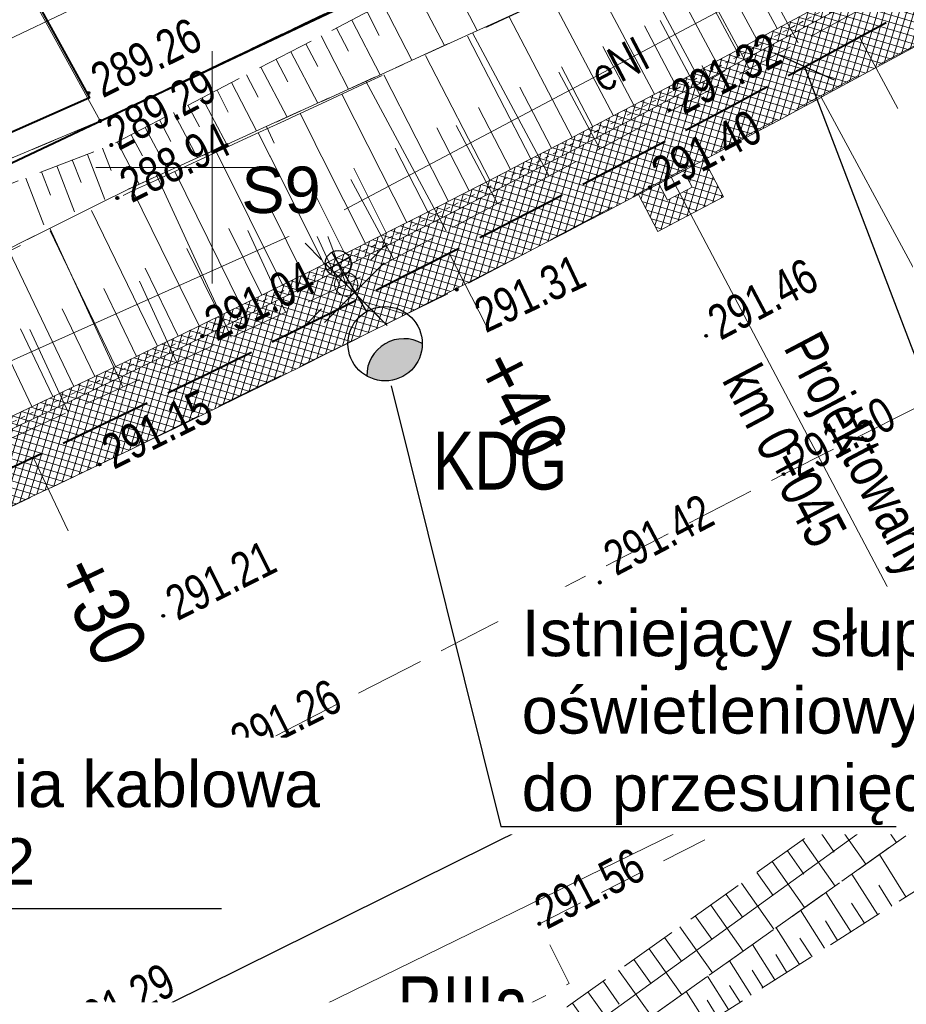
# Model space of a CAD drawing. Header units: metres. Extents: x 7437415 to 7437762, y 5556624 to 5556902.
# Tile 14 of 47: x 7437546 to 7437565, y 5556682 to 5556703. Entities that reach past the tile are written whole.
import ezdxf
from ezdxf import colors
from ezdxf.entities.mleader import LeaderData, LeaderLine
from ezdxf.enums import TextEntityAlignment as Align
from ezdxf.math import Vec2, Vec3

# ---------------------------------------------------------------- set-up
doc = ezdxf.new("R2010")
doc.units = ezdxf.units.M
doc.header["$MEASUREMENT"] = 0
for name, pattern in [('0.5_0.5', [1.5, 0.5, -0.5, 0.5]), ('314-500', [2.5, 2, -0.5]), ('BUBZ01-500', [1.75, 1.25, -0.5]), ('DGN Style 2', [6.14715, 3.68829, -2.45886]), ('DGN Style 3', [8.60601, 6.14715, -2.45886]), ('EGBU01-500', [1, 0.5, -0.5]), ('KTCR02-500', [1.5, 1, -0.5]), ('KTJZ01-500', [2, 1.5, -0.5])]:
    doc.linetypes.add(name, pattern=pattern)
doc.layers.get('0').update_dxf_attribs({"color": 250, "lineweight": 5})
for name, color, linetype, lineweight in [('203-Punkt załamania granicy działki nie stabilizowany', 7, 'Continuous', 5), ('ARCH_0', 7, 'Continuous', 13), ('BUBZ01', 250, 'Continuous', 5), ('BUIB02_01', 250, 'Continuous', 5), ('D_balustrada', 7, '0.5_0.5', 20), ('D_kilometraz', 7, 'Continuous', 13), ('D_kraweznik', 7, 'Continuous', 20), ('D_obrzeze', 7, 'Continuous', 20), ('D_odwodnienie liniowe_wpust', 36, 'Continuous', 20), ('D_opis trasy', 7, 'Continuous', 13), ('D_opisy', 7, 'Continuous', 13), ('D_pobocze', 7, 'Continuous', 13), ('D_skarpa', 7, 'DGN Style 3', 20), ('D_skarpa-symbol', 7, 'Continuous', 20), ('D_zakres', 7, 'DGN Style 2', 13), ('DS_chodniki', 4, 'Continuous', 0), ('DS_nawierzchnia bitumiczna odtworzenie', 252, 'Continuous', 0), ('DS_pobocze', 1, 'Continuous', 0), ('EGBD03', 250, 'Continuous', 5), ('EGBK02', 250, 'Continuous', 5), ('EGBP04_03', 250, 'Continuous', 5), ('EGBU01', 250, 'Continuous', 5), ('Elektryka_kanalizacja_technologiczna', 1, '314-500', 40), ('Elektryka_opisy_kabli', 7, 'Continuous', 13), ('Elektryka_opisy_slupow', 6, 'Continuous', 13), ('Elektryka_oswietlenie_zewnetrzne', 1, 'Continuous', 30), ('elementy drogowe', 250, 'Continuous', 5), ('KTCR02', 250, 'Continuous', 5), ('KTJZ01', 250, 'Continuous', 5), ('KTKR01', 250, 'Continuous', 5), ('KTOK05_01', 250, 'Continuous', 5), ('latarnia na słupie lub maszcie (punkt)', 7, 'Continuous', 5), ('MPZP', 250, 'Continuous', 5), ('punkt wysokościowy sztuczny', 7, 'Continuous', 5), ('RTPW01', 250, 'Continuous', 5), ('RTPW02', 250, 'Continuous', 5), ('rzedne dla projektanta', 250, 'Continuous', 5), ('SUPE_01', 250, 'Continuous', 5), ('SUPT_01', 250, 'Continuous', 5), ('SUSM01', 250, 'Continuous', 5), ('SUSM04_01_E', 250, 'Continuous', 5), ('słup (punkt)', 7, 'Continuous', 5), ('Warstwa 3', 250, 'Continuous', 5)]:
    doc.layers.add(name, color=color, linetype=linetype, lineweight=lineweight)
doc.styles.get("Standard").update_dxf_attribs({"font": 'txt.shx', "width": 0.75})
doc.styles.add('STYL_ARIAL', font='simplex.shx', dxfattribs={"width": 0.75, "oblique": 0.1})
doc.styles.add('Style-Arial Narrow', font='ARIALN.TTF')
doc.linetypes.add('KTOK05_01-500', pattern='A,3.75,[13,dgnlstyle-rozp_2015.shx,S=0.002778,R=0,X=0,Y=0],3.75', length=7.5)

# ---------------------------------------------------------------- blocks, each defined once
blk = doc.blocks.new('203')
at = {"layer": '203-Punkt załamania granicy działki nie stabilizowany', "linetype": 'Continuous', "lineweight": 13}
h = blk.add_hatch(color=96, dxfattribs=at)
edge = h.paths.add_edge_path()
edge.add_arc((0, 0), 0.45, 0, 360)
blk = doc.blocks.new('PW02')
at = {"layer": 'punkt wysokościowy sztuczny', "linetype": 'Continuous', "lineweight": 13}
h = blk.add_hatch(color=0, dxfattribs=at)
edge = h.paths.add_edge_path()
edge.add_arc((0, 0), 0.45, 0, 360)
blk = doc.blocks.new('SM04')
at = {"layer": 'słup (punkt)', "color": 0, "linetype": 'Continuous', "lineweight": 13}
blk.add_circle((0, 0), 2.5, dxfattribs=at)
blk = doc.blocks.new('SM011')
at = {"layer": 'latarnia na słupie lub maszcie (punkt)', "color": 0, "linetype": 'Continuous', "lineweight": 13}
for p, q in [((-5.3, 5.31), (-8.83, 8.84)), ((5.31, 5.31), (8.84, 8.84)), ((-5.3, -5.3), (-8.83, -8.83)), ((5.31, -5.3), (8.84, -8.83))]:
    blk.add_line(p, q, dxfattribs=at)
blk = doc.blocks.new('wyci')
at = {"color": 1, "linetype": 'Continuous', "lineweight": 13, "flags": 128}
for points in [[(4544150.203, 5410499.556), (4544147.627, 5410502.133)], [(4544147.627, 5410499.556), (4544150.203, 5410502.133)]]:
    blk.add_lwpolyline(points, dxfattribs=at)
blk = doc.blocks.new('_None')
blk = doc.blocks.new('_Oblique')
at = {"color": 0, "linetype": 'ByBlock', "lineweight": -2}
blk.add_line((-5, -5), (5, 5), dxfattribs=at)
blk = doc.blocks.new('slup_oswietleniowy_3')
h = blk.add_hatch(color=256)
h.dxf.hatch_style = 1
h.paths.add_polyline_path([(3, -0.866, 0.267949), (3.5, 0, 0.267949), (3, 0.866, 0.57735)])
for p, q in [((0, 0.35), (0, -0.35)), ((-0.35, 0), (1.5, 0))]:
    blk.add_line(p, q)
for centre, radius in [((2.5, 0), 1), ((0, 0), 0.35)]:
    blk.add_circle(centre, radius)
blk.add_arc((3.5, 0), 1, 120, 240)

msp = doc.modelspace()

# ---------------------------------------------------------------- hatches: boundary and pattern name
at = {"layer": 'DS_chodniki', "lineweight": 9}
h = msp.add_hatch(dxfattribs=at)
h.set_pattern_fill('CROSSHATCH', color=252, style=0, pattern_type=2)
h.set_pattern_definition([(73.46674, (7437570.81996, 5556706.75558), (-0.1437982, 0.04268577), []), (343.46675, (7437570.81996, 5556706.75558), (0.04268577, 0.1437982), [])])
h.paths.add_polyline_path([(7437562.402, 5556702.828, -0.023893), (7437532.396, 5556688.415), (7437530.778, 5556687.731, -0.394504), (7437522.445, 5556690.787), (7437521.799, 5556692.066), (7437520.46, 5556691.39), (7437521.106, 5556690.111, 0.394504), (7437531.362, 5556686.349), (7437532.98, 5556687.034, 0.021064), (7437559.623, 5556699.646), (7437559.623, 5556699.646), (7437559.888, 5556699.785, 0.002613), (7437563.116, 5556701.508), (7437592.616, 5556717.455), (7437593.223, 5556719.488)])
at = {"layer": 'DS_nawierzchnia bitumiczna odtworzenie', "lineweight": 9}
h = msp.add_hatch(dxfattribs=at)
h.set_pattern_fill('CROSSHATCH', color=252, style=0, pattern_type=2)
h.set_pattern_definition([(73.467, (7437560.36012, 5556699.40724), (-0.143798, 0.042686), []), (343.467, (7437560.36012, 5556699.40724), (0.042686, 0.143798), [])])
h.paths.add_polyline_path([(7437560.154, 5556699.925), (7437560.154, 5556699.925), (7437560.34, 5556699.571), (7437559.809, 5556699.292), (7437559.623, 5556699.646, -0.000357), (7437559.18, 5556699.413), (7437559.6, 5556698.616), (7437561.016, 5556699.362), (7437560.596, 5556700.159, -0.000357)])
at = {"layer": 'DS_pobocze', "lineweight": 9}
h = msp.add_hatch(dxfattribs=at)
h.set_pattern_fill('CROSSHATCH', color=252, style=0, pattern_type=2)
h.set_pattern_definition([(73.46674, (7437527.08768, 5556687.80706), (-0.1437982, 0.04268577), []), (343.46675, (7437527.08768, 5556687.80706), (0.04268577, 0.1437982), [])])
edge = h.paths.add_edge_path()
edge.add_line((7437522.395, 5556691.265), (7437521.806, 5556692.07))
edge.add_line((7437521.806, 5556692.07), (7437521.799, 5556692.066))
edge.add_line((7437521.799, 5556692.066), (7437522.445, 5556690.787))
edge.add_arc((7437528.247, 5556693.718), 6.5, 206.8008, 292.9185)
edge.add_line((7437530.778, 5556687.731), (7437532.396, 5556688.415))
edge.add_arc((7437396.683, 5557009.404), 348.5, 292.91854, 298.39337)
edge.add_line((7437562.402, 5556702.828), (7437593.223, 5556719.488))
edge.add_line((7437593.223, 5556719.488), (7437593.104, 5556719.708))
edge.add_line((7437593.104, 5556719.708), (7437562.283, 5556703.048))
edge.add_arc((7437396.683, 5557009.404), 348.25, 292.91854, 298.39337, ccw=False)
edge.add_line((7437532.299, 5556688.645), (7437530.681, 5556687.961))
edge.add_arc((7437528.247, 5556693.718), 6.25, 207.0612, 292.9185, ccw=False)
edge.add_line((7437522.681, 5556690.874), (7437522.395, 5556691.265))

# ---------------------------------------------------------------- linework, layer by layer
at = {"layer": 'BUBZ01', "color": 7, "linetype": 'Continuous', "lineweight": 13, "flags": 128}
for points in [[(7437555.04, 5556704.23), (7437555.708, 5556702.944)], [(7437562.62, 5556702.68), (7437561.77, 5556704.26)], [(7437554.35, 5556703.87), (7437555.009, 5556702.626)], [(7437553.68, 5556703.52), (7437554.305, 5556702.306)], [(7437553.34, 5556703.35), (7437553.6, 5556702.84)], [(7437553.01, 5556703.17), (7437553.621, 5556701.995)], [(7437552.35, 5556702.83), (7437552.94, 5556701.685)], [(7437552.68, 5556703), (7437552.94, 5556702.5)], [(7437557.26, 5556699.81), (7437555.609, 5556702.899)], [(7437552.02, 5556702.66), (7437552.28, 5556702.17)], [(7437551.7, 5556702.49), (7437552.281, 5556701.385)], [(7437551.38, 5556702.32), (7437551.63, 5556701.84)], [(7437550.74, 5556701.99), (7437550.99, 5556701.51)], [(7437551.05, 5556702.16), (7437551.616, 5556701.083)], [(7437558.35, 5556700.4), (7437557.47, 5556702.05)], [(7437550.42, 5556701.83), (7437550.96, 5556700.784)], [(7437555.04, 5556698.63), (7437553.31, 5556701.853)], [(7437550.11, 5556701.66), (7437550.35, 5556701.19)], [(7437549.48, 5556701.34), (7437549.73, 5556700.87)], [(7437549.79, 5556701.5), (7437550.316, 5556700.491)], [(7437549.17, 5556701.18), (7437549.684, 5556700.204)], [(7437548.87, 5556701.02), (7437549.11, 5556700.56)], [(7437556.15, 5556699.22), (7437555.26, 5556700.9)], [(7437548.26, 5556700.7), (7437548.5, 5556700.25)], [(7437548.56, 5556700.86), (7437549.04, 5556699.95)], [(7437552.77, 5556697.42), (7437551.175, 5556700.882)], [(7437547.96, 5556700.55), (7437548.43, 5556699.64)], [(7437547.32, 5556700.28), (7437547.69, 5556699.31)], [(7437547.64, 5556700.41), (7437547.83, 5556699.93)], [(7437546.99, 5556700.16), (7437547.18, 5556699.67)], [(7437546.33, 5556699.9), (7437546.52, 5556699.4)], [(7437546.66, 5556700.03), (7437547.04, 5556699.04)], [(7437545.99, 5556699.77), (7437546.38, 5556698.76)], [(7437550.41, 5556696.34), (7437548.801, 5556699.829)], [(7437553.91, 5556698.03), (7437552.99, 5556699.74)], [(7437548.08, 5556695.27), (7437546.511, 5556698.69)], [(7437551.58, 5556696.88), (7437550.77, 5556698.64)], [(7437549.24, 5556695.8), (7437548.44, 5556697.55)], [(7437546.9, 5556694.73), (7437546.08, 5556696.51)], [(7437564.7, 5556686.92), (7437565.4, 5556685.93)], [(7437564.37, 5556686.68), (7437564.72, 5556686.19)], [(7437564.04, 5556686.45), (7437564.74, 5556685.46)], [(7437563.71, 5556686.22), (7437564.06, 5556685.72)], [(7437563.38, 5556685.98), (7437564.08, 5556684.99)], [(7437563.05, 5556685.75), (7437563.4, 5556685.25)], [(7437562.72, 5556685.51), (7437563.42, 5556684.52)], [(7437562.39, 5556685.28), (7437562.74, 5556684.78)], [(7437562.06, 5556685.05), (7437562.76, 5556684.06)], [(7437564.94, 5556684.29), (7437564.37, 5556685.2)], [(7437561.73, 5556684.81), (7437562.08, 5556684.32)], [(7437564.34, 5556683.9), (7437563.78, 5556684.78)], [(7437561.4, 5556684.58), (7437562.1, 5556683.59)], [(7437563.76, 5556683.53), (7437563.22, 5556684.38)], [(7437564.64, 5556684.09), (7437564.36, 5556684.54)], [(7437561.07, 5556684.34), (7437561.42, 5556683.85)], [(7437564.05, 5556683.72), (7437563.77, 5556684.15)], [(7437560.74, 5556684.11), (7437561.44, 5556683.12)], [(7437563.19, 5556683.18), (7437562.67, 5556684)], [(7437560.4, 5556683.88), (7437560.76, 5556683.38)], [(7437563.47, 5556683.35), (7437563.21, 5556683.77)], [(7437560.07, 5556683.64), (7437560.78, 5556682.65)], [(7437562.65, 5556682.83), (7437562.15, 5556683.62)], [(7437559.74, 5556683.41), (7437560.1, 5556682.91)], [(7437562.92, 5556683), (7437562.66, 5556683.4)], [(7437559.41, 5556683.17), (7437560.12, 5556682.18)], [(7437562.12, 5556682.5), (7437561.64, 5556683.26)], [(7437559.08, 5556682.94), (7437559.44, 5556682.44)], [(7437561.61, 5556682.17), (7437561.14, 5556682.91)], [(7437562.38, 5556682.66), (7437562.14, 5556683.05)], [(7437558.75, 5556682.71), (7437559.46, 5556681.72)], [(7437561.87, 5556682.33), (7437561.63, 5556682.71)], [(7437558.42, 5556682.47), (7437558.77, 5556681.98)], [(7437561.12, 5556681.86), (7437560.67, 5556682.58)], [(7437558.09, 5556682.24), (7437558.8, 5556681.25)], [(7437560.65, 5556681.56), (7437560.21, 5556682.25)], [(7437561.37, 5556682.02), (7437561.14, 5556682.38)], [(7437560.88, 5556681.71), (7437560.66, 5556682.06)], [(7437557.76, 5556682), (7437558.11, 5556681.51)]]:
    msp.add_lwpolyline(points, dxfattribs=at)
at = {"layer": 'BUBZ01', "color": 7, "linetype": 'BUBZ01-500', "lineweight": 13, "flags": 128}
for points in [[(7437555.54, 5556678.94), (7437554.3, 5556679.55), (7437564.94, 5556687.09), (7437572.62, 5556693.02), (7437576.97, 5556698.63), (7437577.76, 5556697.74), (7437573.36, 5556691.57), (7437555.54, 5556678.94)], [(7437577.76, 5556697.74), (7437578.63, 5556697.21), (7437574.37, 5556690.27), (7437554.88, 5556677.9), (7437555.54, 5556678.94), (7437573.36, 5556691.57), (7437577.76, 5556697.74)]]:
    msp.add_lwpolyline(points, close=True, dxfattribs=at)
at = {"layer": 'D_kilometraz', "flags": 128}
for points in [[(7437564.771, 5556701.266), (7437563.939, 5556702.806)], [(7437555.902, 5556696.594), (7437555.109, 5556698.154)], [(7437546.901, 5556692.173), (7437546.152, 5556693.755)]]:
    msp.add_lwpolyline(points, dxfattribs=at)
at = {"layer": 'D_kraweznik'}
msp.add_line((7437563.116, 5556701.508), (7437592.616, 5556717.455), dxfattribs=at)
at = {"layer": 'D_obrzeze'}
msp.add_line((7437562.402, 5556702.828), (7437605.532, 5556726.141), dxfattribs=at)
at = {"layer": 'D_odwodnienie liniowe_wpust', "flags": 128}
msp.add_lwpolyline([(7437559.809, 5556699.292), (7437560.34, 5556699.571), (7437560.154, 5556699.925), (7437559.623, 5556699.646), (7437559.809, 5556699.292)], close=True, dxfattribs=at)
at = {"layer": 'D_opis trasy', "flags": 128}
msp.add_lwpolyline([(7437563.116, 5556701.508), (7437565.131, 5556697.78)], dxfattribs=at)
at = {"layer": 'D_opisy'}
msp.add_line((7437559.888, 5556699.785), (7437567.303, 5556685.72), dxfattribs=at)
at = {"layer": 'D_skarpa-symbol', "flags": 128}
for points in [[(7437562.172, 5556702.988), (7437560.852, 5556705.441)], [(7437559.526, 5556701.575), (7437558.202, 5556704.076)], [(7437561.731, 5556702.751), (7437561.07, 5556703.98)], [(7437558.642, 5556701.107), (7437557.303, 5556703.66)], [(7437557.755, 5556700.644), (7437556.4, 5556703.243)], [(7437559.968, 5556701.808), (7437559.31, 5556703.048)], [(7437556.868, 5556700.182), (7437555.5, 5556702.826)], [(7437559.084, 5556701.341), (7437558.418, 5556702.604)], [(7437555.979, 5556699.725), (7437554.598, 5556702.41)], [(7437555.09, 5556699.267), (7437553.697, 5556701.993)], [(7437558.198, 5556700.876), (7437557.526, 5556702.164)], [(7437557.312, 5556700.413), (7437556.631, 5556701.724)], [(7437556.424, 5556699.953), (7437555.738, 5556701.286)], [(7437555.535, 5556699.496), (7437554.841, 5556700.849)], [(7437554.644, 5556699.041), (7437553.947, 5556700.413)], [(7437550.621, 5556697.026), (7437549.198, 5556699.912)], [(7437553.752, 5556698.589), (7437553.05, 5556699.979)], [(7437549.723, 5556696.585), (7437548.295, 5556699.495)], [(7437548.824, 5556696.147), (7437547.406, 5556699.067)], [(7437547.924, 5556695.711), (7437546.517, 5556698.63)], [(7437547.023, 5556695.278), (7437545.632, 5556698.196)], [(7437550.172, 5556696.805), (7437549.46, 5556698.255)], [(7437546.12, 5556694.848), (7437544.738, 5556697.756)], [(7437549.274, 5556696.365), (7437548.562, 5556697.826)], [(7437548.374, 5556695.929), (7437547.668, 5556697.389)], [(7437547.474, 5556695.493), (7437546.774, 5556696.953)], [(7437546.571, 5556695.063), (7437545.877, 5556696.519)]]:
    msp.add_lwpolyline(points, dxfattribs=at)
at = {"layer": 'D_zakres', "flags": 128}
msp.add_lwpolyline([(7437559.18, 5556699.413), (7437559.6, 5556698.616), (7437561.016, 5556699.362), (7437560.596, 5556700.159)], dxfattribs=at)
at = {"layer": 'EGBD03', "color": 96, "linetype": 'Continuous', "lineweight": 13, "flags": 128}
for points in [[(7437532.098, 5556729.132), (7437547.59, 5556701)], [(7437527.7, 5556692.63), (7437547.59, 5556701)], [(7437549.89, 5556680.73), (7437584.26, 5556697.53)], [(7437564.3, 5556685.93), (7437568.16, 5556688.71)], [(7437553.19, 5556677.9), (7437564.3, 5556685.93)]]:
    msp.add_lwpolyline(points, dxfattribs=at)
at = {"layer": 'EGBU01', "color": 96, "linetype": 'EGBU01-500', "lineweight": 13, "flags": 128}
for points in [[(7437547.59, 5556701), (7437548.13, 5556701.26)], [(7437548.13, 5556701.26), (7437547.59, 5556701)], [(7437527.7, 5556692.63), (7437547.59, 5556701)], [(7437547.59, 5556701), (7437527.7, 5556692.63)]]:
    msp.add_lwpolyline(points, dxfattribs=at)
at = {"layer": 'Elektryka_kanalizacja_technologiczna'}
msp.add_line((7437562.759, 5556702.168), (7437606.252, 5556725.682), dxfattribs=at)
at = {"layer": 'elementy drogowe', "color": 7, "linetype": 'Continuous', "lineweight": 13, "ltscale": 10, "flags": 128}
msp.add_lwpolyline([(7437560.546, 5556702.194), (7437560.721, 5556701.891), (7437561.046, 5556702.078)], dxfattribs=at)
at = {"layer": 'KTCR02', "color": 7, "linetype": 'KTCR02-500', "lineweight": 13, "flags": 128}
msp.add_lwpolyline([(7437576.91, 5556698.6), (7437575.21, 5556697.2), (7437568.98, 5556691.34), (7437565.71, 5556688.51), (7437562.86, 5556686.65), (7437557.05, 5556683.71), (7437557.69, 5556682.42), (7437553.22, 5556680.18), (7437552.61, 5556681.5), (7437549.38, 5556679.96), (7437545.37, 5556678.26), (7437542.6, 5556677.35), (7437533.32, 5556674.74)], dxfattribs=at)
at = {"layer": 'KTKR01', "color": 7, "linetype": 'Continuous', "lineweight": 30, "flags": 128}
msp.add_lwpolyline([(7437509.93, 5556671.34), (7437513.74, 5556672.37), (7437516.19, 5556672.93), (7437525.36, 5556674.85), (7437534.27, 5556677.12), (7437543.86, 5556679.82), (7437547.6, 5556681.25), (7437562.05, 5556688.41), (7437564.55, 5556690.07), (7437567.61, 5556692.67), (7437574.17, 5556698.83), (7437574.91, 5556699.49), (7437575.69, 5556700.12)], dxfattribs=at)
at = {"layer": 'KTOK05_01', "color": 7, "linetype": 'KTOK05_01-500', "lineweight": 40, "flags": 128}
msp.add_lwpolyline([(7437532.153, 5556729.161), (7437547.36, 5556701.5), (7437527.72, 5556692.81), (7437525.62, 5556692.53), (7437523.63, 5556693.08), (7437521.96, 5556694.22), (7437517.2, 5556703.54), (7437514.83, 5556707.82), (7437509.814, 5556717.461)], dxfattribs=at)
at = {"layer": 'rzedne dla projektanta', "color": 7, "linetype": 'Continuous', "lineweight": 40}
for centre in [(7437547.34, 5556701.6), (7437559.85, 5556701.23), (7437559.43, 5556699.57), (7437547.96, 5556699.34), (7437549.79, 5556696.36), (7437560.64, 5556696.37), (7437547.58, 5556693.6), (7437562.31, 5556693.39), (7437548.95, 5556690.34), (7437550.35, 5556687.36)]:
    msp.add_circle(centre, 0.0225, dxfattribs=at)
at = {"layer": 'SUPE_01', "color": 1, "linetype": 'Continuous', "lineweight": 13}
msp.add_line((7437552.37, 5556698.835), (7437552.89, 5556697.48), dxfattribs=at)
at = {"layer": 'Warstwa 3', "color": 7, "linetype": 'Continuous', "lineweight": 0}
for p, q in [((7437550, 5556702.5), (7437550, 5556697.5)), ((7437547.5, 5556700), (7437552.5, 5556700))]:
    msp.add_line(p, q, dxfattribs=at)

# ---------------------------------------------------------------- block references
at = {"layer": 'ARCH_0', "lineweight": 30, "xscale": 0.5, "yscale": 0.5, "zscale": 0.5}
msp.add_blockref('wyci', (5165478.608, 2851446.879), dxfattribs=at)
at = {"layer": 'EGBP04_03', "color": 96, "linetype": 'Continuous', "lineweight": 13, "xscale": 0.1, "yscale": 0.1, "zscale": 0.1}
for p in [(7437547.59, 5556701), (7437564.3, 5556685.93)]:
    msp.add_blockref('203', p, dxfattribs=at)
at = {"layer": 'RTPW02', "color": 7, "linetype": 'Continuous', "lineweight": 13, "xscale": 0.1, "yscale": 0.1, "zscale": 0.1}
for p in [(7437547.83, 5556700.48), (7437555.27, 5556697.37), (7437558.35, 5556691.06), (7437546.18, 5556685.08), (7437557.05, 5556683.71)]:
    msp.add_blockref('PW02', p, dxfattribs=at)
at = {"layer": 'SUSM01', "color": 7, "linetype": 'Continuous', "lineweight": 13, "xscale": 0.1, "yscale": 0.1, "zscale": 0.1}
msp.add_blockref('SM011', (7437552.89, 5556697.48), dxfattribs=at)
at = {"layer": 'SUSM04_01_E', "color": 7, "linetype": 'Continuous', "lineweight": 13, "xscale": 0.1, "yscale": 0.1, "zscale": 0.1}
msp.add_blockref('SM04', (7437552.89, 5556697.48), dxfattribs=at)

# ---------------------------------------------------------------- texts
at = {"layer": 'D_kilometraz', "char_height": 1.2, "attachment_point": 4, "line_spacing_factor": 1.6, "style": 'Style-Arial Narrow'}
for s, insert, rotation in [('+40', (7437556.129, 5556695.949), 296.976), ('+30', (7437547.115, 5556691.522), 295.339)]:
    msp.add_mtext(s, dxfattribs=dict(at, insert=insert, rotation=rotation))
at = {"layer": 'D_opisy', "char_height": 0.9, "attachment_point": 1}
for s, insert, rotation in [('\\fArial|b0|i0|c238238|p39;Wydłużenie istniejącego przepustu fi 900 o 0.5m', (7437527.342, 5556701.141), 28.4667), ('\\pt11;\\fArial|b0|i0|c238238|p39;Projektowany wpust\\Pkm 0+045', (7437563.091, 5556696.542), 297.7945)]:
    msp.add_mtext(s, dxfattribs=dict(at, insert=insert, rotation=rotation))
at = {"layer": 'EGBK02', "color": 96, "linetype": 'Continuous', "lineweight": 30, "insert": (7437553.992, 5556682.579), "char_height": 1.25, "attachment_point": 1, "line_spacing_factor": 0.6}
msp.add_mtext('\\FWORKING_1250;\\H1x;\\W0.8;RIIIa', dxfattribs=at)
at = {"layer": 'MPZP', "color": 212, "linetype": 'Continuous', "lineweight": 30, "insert": (7437554.755, 5556693.043), "char_height": 1.25, "attachment_point": 7, "line_spacing_factor": 0.6}
msp.add_mtext('\\FWORKING_1250;\\H1x;\\W0.8;KDG', dxfattribs=at)
at = {"layer": 'RTPW01', "color": 7, "linetype": 'Continuous', "lineweight": 13, "char_height": 0.75, "attachment_point": 7, "line_spacing_factor": 0.6}
for s, insert, rotation in [('\\FWORKING_1250;\\H1x;\\W0.8;289.29', (7437547.997, 5556700.339), 27.923), ('\\FWORKING_1250;\\H1x;\\W0.8;291.31', (7437555.897, 5556696.414), 25.274), ('\\FWORKING_1250;\\H1x;\\W0.8;291.42', (7437558.706, 5556691.179), 27.718), ('\\FWORKING_1250;\\H1x;\\W0.8;291.23', (7437546.62, 5556685.225), 26.025), ('\\FWORKING_1250;\\H1x;\\W0.8;291.56', (7437557.215, 5556683.568), 27.468), ('\\FWORKING_1250;\\H1x;\\W0.8;291.29', (7437547.106, 5556681.079), 27.694)]:
    msp.add_mtext(s, dxfattribs=dict(at, insert=insert, rotation=rotation))
at = {"layer": 'rzedne dla projektanta', "color": 7, "linetype": 'Continuous', "lineweight": 0, "char_height": 0.75, "attachment_point": 7, "line_spacing_factor": 0.6}
for s, insert, rotation in [('\\FWORKING_1250;\\H1x;\\W0.8; 289.26', (7437547.451, 5556701.376), 26.4584), ('\\FWORKING_1250;\\H1x;\\W0.8; 291.40', (7437559.547, 5556699.349), 27.9221), ('\\FWORKING_1250;\\H1x;\\W0.8; 288.94', (7437548.071, 5556699.116), 26.4584), ('\\FWORKING_1250;\\H1x;\\W0.8; 291.46', (7437560.757, 5556696.149), 27.9221), ('\\FWORKING_1250;\\H1x;\\W0.8; 291.04', (7437549.901, 5556696.136), 26.4584), ('\\FWORKING_1250;\\H1x;\\W0.8; 291.15', (7437547.691, 5556693.376), 26.4584), ('\\FWORKING_1250;\\H1x;\\W0.8; 291.50', (7437562.427, 5556693.169), 27.9221), ('\\FWORKING_1250;\\H1x;\\W0.8; 291.21', (7437549.061, 5556690.116), 26.4584), ('\\FWORKING_1250;\\H1x;\\W0.8; 291.26', (7437550.461, 5556687.136), 26.4584)]:
    msp.add_mtext(s, dxfattribs=dict(at, insert=insert, rotation=rotation))
at = {"layer": 'SUPE_01', "color": 1, "linetype": 'Continuous', "lineweight": 13, "width": 0.8}
msp.add_text('eNI', height=0.75, rotation=27.9465, dxfattribs=at).set_placement((7437558.753, 5556702.221), align=Align.MIDDLE_CENTER)

# ---------------------------------------------------------------- next in the draw order: wipeouts: each hides what was drawn before it
at = {"color": 7, "linetype": 'Continuous', "lineweight": 13, "ltscale": 10}
msp.add_wipeout([(7437560.221, 5556702.007), (7437560.222, 5556702.758), (7437560.872, 5556702.381)], dxfattribs=at).dxf.layer = 'elementy drogowe'

# ---------------------------------------------------------------- next in the draw order: linework, layer by layer
at = {"layer": 'BUBZ01', "color": 7, "linetype": 'BUBZ01-500', "lineweight": 13, "flags": 128}
msp.add_lwpolyline([(7437528.318, 5556692.995), (7437547.83, 5556700.48), (7437576.23, 5556715.25), (7437589.02, 5556721.32), (7437589.43, 5556720.35), (7437575.67, 5556713.15), (7437558.6, 5556704.26), (7437548.16, 5556699.51), (7437535.53, 5556693.23), (7437528.982, 5556691.059)], dxfattribs=at)
msp.add_lwpolyline([(7437524.04, 5556689.42), (7437535.53, 5556693.23), (7437548.16, 5556699.51), (7437558.6, 5556704.26), (7437575.67, 5556713.15), (7437589.43, 5556720.35), (7437590.07, 5556719.5), (7437590.16, 5556717.95), (7437574.86, 5556709.22), (7437552.89, 5556697.48), (7437530.34, 5556687.12), (7437524.27, 5556688.21), (7437524.04, 5556689.42)], close=True, dxfattribs=at)
at = {"layer": 'BUBZ01', "color": 7, "linetype": 'Continuous', "lineweight": 13, "flags": 128}
for points in [[(7437561.57, 5556702.12), (7437560.025, 5556705.002)], [(7437560.51, 5556701.55), (7437559.65, 5556703.16)]]:
    msp.add_lwpolyline(points, dxfattribs=at)
at = {"layer": 'D_skarpa-symbol', "flags": 128}
for points in [[(7437561.291, 5556702.515), (7437559.97, 5556704.978)], [(7437560.41, 5556702.042), (7437559.091, 5556704.518)], [(7437560.85, 5556702.278), (7437560.189, 5556703.512)]]:
    msp.add_lwpolyline(points, dxfattribs=at)
at = {"layer": 'EGBD03', "color": 96, "linetype": 'Continuous', "lineweight": 13, "flags": 128}
msp.add_lwpolyline([(7437574.98, 5556714.07), (7437547.59, 5556701)], dxfattribs=at)
at = {"layer": 'EGBU01', "color": 96, "linetype": 'EGBU01-500', "lineweight": 13, "flags": 128}
for points in [[(7437548.13, 5556701.26), (7437574.98, 5556714.07)], [(7437574.98, 5556714.07), (7437548.13, 5556701.26)]]:
    msp.add_lwpolyline(points, dxfattribs=at)
at = {"layer": 'Elektryka_kanalizacja_technologiczna'}
msp.add_arc((7437396.683, 5557009.404), 349.25, 292.99537, 298.39337, dxfattribs=at)
at = {"layer": 'SUPE_01', "color": 1, "linetype": 'Continuous', "lineweight": 13, "flags": 128}
msp.add_lwpolyline([(7437601.635, 5556725.162), (7437600.216, 5556724.388), (7437574.398, 5556710.521), (7437552.37, 5556698.835), (7437529.759, 5556688.702), (7437521.807, 5556691.71), (7437513.451, 5556689.173), (7437513.22, 5556690)], dxfattribs=at)
at = {"layer": 'SUPT_01', "color": 30, "linetype": 'Continuous', "lineweight": 13, "flags": 128}
msp.add_lwpolyline([(7437624.834, 5556744.449), (7437603.973, 5556732.899), (7437579.114, 5556719.1), (7437574.314, 5556716.425), (7437544.39, 5556702.175), (7437531.441, 5556696.093), (7437491.469, 5556686.466), (7437485.362, 5556685.024)], dxfattribs=at)

# ---------------------------------------------------------------- next in the draw order: texts
at = {"layer": 'rzedne dla projektanta', "color": 7, "linetype": 'Continuous', "lineweight": 0, "insert": (7437559.967, 5556701.009), "char_height": 0.75, "attachment_point": 7, "rotation": 27.9221, "line_spacing_factor": 0.6}
msp.add_mtext('\\FWORKING_1250;\\H1x;\\W0.8; 291.32', dxfattribs=at)

# ---------------------------------------------------------------- next in the draw order: texts
at = {"layer": 'Elektryka_opisy_slupow', "linetype": 'Continuous', "lineweight": 13, "insert": (7437552.339, 5556700.016), "char_height": 1, "width": 0.59056, "attachment_point": 3, "style": 'STYL_ARIAL', "bg_fill": 2}
msp.add_mtext('{\\fArial|b0|i0|c238|p34;\\W1;S9}', dxfattribs=at)

# ---------------------------------------------------------------- next in the draw order: linework, layer by layer
at = {"layer": 'BUIB02_01', "color": 212, "linetype": 'Continuous', "lineweight": 40, "flags": 128}
msp.add_lwpolyline([(7437471.018, 5556680.168), (7437490.105, 5556682.798), (7437506.941, 5556685.963), (7437514.516, 5556687.29), (7437530.92, 5556693.586), (7437543.72, 5556699.172), (7437579.76, 5556716.205), (7437631.582, 5556743.722), (7437615.039, 5556772.576)], dxfattribs=at)
at = {"layer": 'D_balustrada', "ltscale": 0.1, "flags": 128}
msp.add_lwpolyline([(7437521.91, 5556692.123), (7437522.557, 5556690.843, 0.394504), (7437530.729, 5556687.846), (7437532.348, 5556688.53, 0.023893), (7437562.343, 5556702.938), (7437591.013, 5556718.435)], format="xyb", dxfattribs=at)
at = {"layer": 'D_kraweznik'}
msp.add_arc((7437396.683, 5557009.404), 350, 292.91854, 298.39337, dxfattribs=at)
at = {"layer": 'D_obrzeze'}
msp.add_arc((7437396.683, 5557009.404), 348.5, 292.91854, 298.39337, dxfattribs=at)
at = {"layer": 'D_pobocze', "flags": 128}
msp.add_lwpolyline([(7437522.668, 5556690.9, 0.394504), (7437530.681, 5556687.961), (7437532.299, 5556688.645, 0.023893), (7437562.283, 5556703.048), (7437593.104, 5556719.708)], format="xyb", dxfattribs=at)
at = {"layer": 'D_skarpa', "flags": 128}
msp.add_lwpolyline([(7437524.288, 5556689.548), (7437524.714, 5556689.687), (7437525.28, 5556689.873), (7437525.75, 5556690.027), (7437526.151, 5556690.158), (7437526.498, 5556690.272), (7437526.804, 5556690.372), (7437527.078, 5556690.462), (7437527.326, 5556690.543), (7437527.555, 5556690.618), (7437527.767, 5556690.687), (7437527.965, 5556690.752), (7437528.153, 5556690.814), (7437528.333, 5556690.873), (7437528.506, 5556690.929), (7437528.675, 5556690.985), (7437528.84, 5556691.039), (7437529.003, 5556691.092), (7437529.165, 5556691.145), (7437529.354, 5556691.207), (7437529.831, 5556691.363), (7437530.308, 5556691.52), (7437530.785, 5556691.676), (7437531.258, 5556691.831), (7437531.728, 5556691.985), (7437532.198, 5556692.139), (7437532.668, 5556692.293), (7437533.138, 5556692.447), (7437533.609, 5556692.601), (7437534.079, 5556692.755), (7437534.55, 5556692.909), (7437535.021, 5556693.063), (7437535.492, 5556693.218), (7437535.937, 5556693.43), (7437536.38, 5556693.648), (7437536.823, 5556693.866), (7437537.266, 5556694.083), (7437537.709, 5556694.301), (7437538.152, 5556694.519), (7437538.595, 5556694.737), (7437539.038, 5556694.954), (7437539.48, 5556695.172), (7437539.923, 5556695.389), (7437540.366, 5556695.607), (7437540.808, 5556695.825), (7437541.251, 5556696.042), (7437541.693, 5556696.26), (7437542.136, 5556696.477), (7437542.579, 5556696.695), (7437543.021, 5556696.912), (7437543.463, 5556697.13), (7437543.906, 5556697.347), (7437544.348, 5556697.565), (7437544.791, 5556697.782), (7437545.233, 5556698), (7437545.675, 5556698.217), (7437546.118, 5556698.434), (7437546.56, 5556698.652), (7437547.002, 5556698.869), (7437547.445, 5556699.087), (7437547.887, 5556699.304), (7437548.334, 5556699.513), (7437548.781, 5556699.72), (7437549.229, 5556699.927), (7437549.676, 5556700.134), (7437550.124, 5556700.341), (7437550.571, 5556700.548), (7437551.019, 5556700.755), (7437551.467, 5556700.962), (7437551.914, 5556701.169), (7437552.362, 5556701.376), (7437552.81, 5556701.583), (7437553.258, 5556701.79), (7437553.706, 5556701.997), (7437554.154, 5556702.204), (7437554.602, 5556702.411), (7437555.05, 5556702.618), (7437555.498, 5556702.826), (7437555.946, 5556703.033), (7437556.394, 5556703.24), (7437556.843, 5556703.447), (7437557.291, 5556703.655), (7437557.739, 5556703.862), (7437558.188, 5556704.069), (7437558.636, 5556704.279), (7437559.073, 5556704.508), (7437559.51, 5556704.737), (7437559.947, 5556704.966), (7437560.384, 5556705.196), (7437560.821, 5556705.425), (7437561.262, 5556705.656), (7437561.705, 5556705.888), (7437562.147, 5556706.121), (7437562.59, 5556706.353), (7437563.033, 5556706.585), (7437563.476, 5556706.817), (7437563.919, 5556707.05), (7437564.362, 5556707.282), (7437564.804, 5556707.514), (7437565.247, 5556707.746), (7437565.69, 5556707.979), (7437566.133, 5556708.211), (7437566.576, 5556708.443), (7437567.019, 5556708.676), (7437567.461, 5556708.908), (7437567.904, 5556709.14), (7437568.347, 5556709.372), (7437568.79, 5556709.605), (7437569.233, 5556709.837), (7437569.676, 5556710.069), (7437570.121, 5556710.297), (7437570.565, 5556710.526), (7437571.01, 5556710.755), (7437571.455, 5556710.983), (7437571.9, 5556711.212), (7437572.344, 5556711.441), (7437572.789, 5556711.669), (7437573.234, 5556711.898), (7437573.679, 5556712.126), (7437574.124, 5556712.355), (7437574.568, 5556712.584), (7437575.013, 5556712.812), (7437575.458, 5556713.041), (7437575.908, 5556713.259), (7437576.364, 5556713.468), (7437576.82, 5556713.676), (7437577.275, 5556713.885), (7437577.731, 5556714.094), (7437578.186, 5556714.302), (7437578.642, 5556714.511), (7437579.097, 5556714.72), (7437579.553, 5556714.928), (7437580.009, 5556715.137), (7437580.463, 5556715.349), (7437580.897, 5556715.596), (7437581.331, 5556715.844), (7437581.766, 5556716.092), (7437582.2, 5556716.34), (7437582.635, 5556716.588), (7437583.069, 5556716.836), (7437583.504, 5556717.083), (7437583.938, 5556717.331), (7437584.372, 5556717.579), (7437584.807, 5556717.827), (7437585.241, 5556718.075), (7437585.676, 5556718.322), (7437586.11, 5556718.57), (7437586.544, 5556718.818), (7437586.979, 5556719.066), (7437587.413, 5556719.314), (7437587.848, 5556719.562), (7437588.282, 5556719.809), (7437588.716, 5556720.057), (7437589.151, 5556720.305), (7437589.223, 5556720.346)], dxfattribs=at)
at = {"layer": 'D_skarpa-symbol', "flags": 128}
for points in [[(7437554.198, 5556698.815), (7437552.797, 5556701.577)], [(7437553.306, 5556698.363), (7437551.896, 5556701.16)], [(7437552.412, 5556697.915), (7437550.997, 5556700.745)], [(7437551.517, 5556697.469), (7437550.095, 5556700.327)], [(7437552.859, 5556698.138), (7437552.154, 5556699.546)], [(7437551.965, 5556697.692), (7437551.256, 5556699.114)], [(7437551.069, 5556697.246), (7437550.359, 5556698.684)]]:
    msp.add_lwpolyline(points, dxfattribs=at)
at = {"layer": 'KTJZ01', "color": 7, "linetype": 'KTJZ01-500', "lineweight": 13, "flags": 128}
msp.add_lwpolyline([(7437487.24, 5556665.88), (7437500.01, 5556668.65), (7437509.93, 5556671.34), (7437514.81, 5556672.66), (7437528.54, 5556677.57), (7437546.18, 5556685.08), (7437562.31, 5556693.39), (7437575.78, 5556700.17), (7437584.6, 5556705.2), (7437599.33, 5556712.79), (7437607.41, 5556717.03), (7437624.22, 5556725.75), (7437636.91, 5556731.79), (7437639.91, 5556733.3), (7437648.13, 5556737.1), (7437664.08, 5556744.94), (7437674.41, 5556750.47), (7437695.47, 5556762.01), (7437726.23, 5556778.98), (7437745.592, 5556790.579), (7437740.524, 5556799.89), (7437726.071, 5556794.065), (7437721.424, 5556793.261), (7437718.653, 5556793.684), (7437716.454, 5556794.853), (7437714.78, 5556796.65), (7437713.44, 5556798.18), (7437704.05, 5556814.76), (7437696.46, 5556806.77), (7437698.53, 5556806.84), (7437700.74, 5556806.26), (7437702.79, 5556804.94), (7437704.06, 5556803.16), (7437709.44, 5556793.77), (7437711.44, 5556790.12), (7437712.13, 5556787.63), (7437712.21, 5556785.35), (7437711.59, 5556783.66), (7437709.87, 5556781.76), (7437701.28, 5556777.09), (7437699.42, 5556776.48), (7437697.78, 5556776.19), (7437695.76, 5556776.41), (7437693.65, 5556777.51), (7437692.09, 5556778.89), (7437690.49, 5556781.22), (7437685.25, 5556778.28), (7437686.1, 5556775.03), (7437686.085, 5556773.72), (7437685.81, 5556772.51), (7437685.3, 5556771.32), (7437684.475, 5556769.98), (7437683.43, 5556768.68), (7437682.12, 5556767.23), (7437680.52, 5556765.9), (7437679.609, 5556765.424), (7437667.4, 5556758.73), (7437656.58, 5556752.94), (7437646.03, 5556747.24), (7437635.04, 5556741.31), (7437625.46, 5556735.97), (7437617.31, 5556731.03), (7437610.73, 5556727.32), (7437599.83, 5556721.28), (7437592.56, 5556717.41), (7437581.48, 5556711.39), (7437572.19, 5556706.38), (7437570.63, 5556705.57), (7437559.43, 5556699.57), (7437555.27, 5556697.37), (7437547.58, 5556693.6), (7437542.1, 5556690.99), (7437536.78, 5556688.64), (7437527.13, 5556684.56), (7437524.75, 5556685.69), (7437522.99, 5556687.15), (7437521.44, 5556689.45), (7437520.46, 5556691.39), (7437515.43, 5556689.51), (7437516.09, 5556686.202), (7437515.98, 5556684.5), (7437514.73, 5556681.38), (7437513.55, 5556680.28), (7437512.1, 5556679.32), (7437507.87, 5556678.13), (7437498.81, 5556675.82), (7437492.9, 5556674.29)], dxfattribs=at)

# ---------------------------------------------------------------- next in the draw order: block references
at = {"layer": 'Elektryka_oswietlenie_zewnetrzne', "linetype": 'Continuous', "xscale": 0.8, "yscale": 0.8, "zscale": 0.001, "rotation": 300.3159171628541}
msp.add_blockref('slup_oswietleniowy_3', (7437552.718, 5556697.927), dxfattribs=at)

# ---------------------------------------------------------------- next in the draw order: texts
at = {"layer": 'D_opisy', "insert": (7437517.251, 5556702.21), "char_height": 0.9, "attachment_point": 1, "rotation": 28.4667}
msp.add_mtext('\\fArial|b0|i0|c238238|p39;Obniżenie krawężnika do 2cm na ostatnim 4 metrowym odcinku istniejącego chodnika\\Poraz wyprofilowanie rampy zejściowej z wysokości 12cm do 2cm krawężnika o długości min. 3m  \\Pwraz z przebrukowaniem chodnika', dxfattribs=at)

# ---------------------------------------------------------------- next in the draw order: leaders
at = {"layer": 'Elektryka_opisy_kabli', "linetype": 'Continuous', "lineweight": 13}
ml = msp.add_multileader_mtext('Standard', dxfattribs=at)
ml.set_content('{\\fArial|b0|i0|c238|p34;\\W1;Istniejący słup\\Poświetleniowy\\Pdo przesunięcia}', color=256, style='STYL_ARIAL')
ml.set_leader_properties()
ml.set_arrow_properties(name='NONE')
ml.build(insert=Vec2(0, 0))
ml.multileader.update_dxf_attribs({"text_left_attachment_type": 5, "text_right_attachment_type": 5, "dogleg_length": 0.36, "arrow_head_size": 0.1})
ctx = ml.context
ctx.base_point, ctx.char_height, ctx.arrow_head_size, ctx.landing_gap_size, ctx.plane_origin = Vec3(7437547.265, 5556676.848), 1, 0.1, 0.09, Vec3(7437487.278, 5556649.957)
ctx.left_attachment, ctx.right_attachment = 5, 5
notes = []
notes.append((ctx, [(0, (1, 1, 0), (7437546.905, 5556676.848), (1, 0), 0.36, [(0, [(7437531.959, 5556685.215)], 0, [])])]))
ctx.mtext.insert, ctx.mtext.line_spacing_style, ctx.mtext.flow_direction = Vec3(7437547.355, 5556681.515), 2, 5
ctx.mtext.has_bg_fill, ctx.mtext.bg_color, ctx.mtext.bg_scale_factor, ctx.mtext.bg_transparency, ctx.mtext.use_window_bg_color = 1, -1027028792, 1.5, 0, 1
for ctx, leaders in notes:
    for number, flags, end, landing, length, lines in leaders:
        leader = LeaderData()
        leader.index, (leader.has_last_leader_line, leader.has_dogleg_vector, leader.attachment_direction) = number, flags
        leader.last_leader_point, leader.dogleg_vector, leader.dogleg_length = Vec3(end), Vec3(landing), length
        for number, points, colour, breaks in lines:
            line = LeaderLine()
            line.index, line.vertices, line.color, line.breaks = number, Vec3.list(points), colors.encode_raw_color(colour), breaks
            leader.lines.append(line)
        ctx.leaders.append(leader)

# ---------------------------------------------------------------- next in the draw order: leaders
ml = msp.add_multileader_mtext('Standard', dxfattribs=at)
ml.set_content('{\\fArial|b0|i0|c238|p34;\\W1;Istniejący słup\\Poświetleniowy\\Pdo przesunięcia}', color=256, style='STYL_ARIAL')
ml.set_leader_properties()
ml.set_arrow_properties(name='NONE')
ml.build(insert=Vec2(0, 0))
ml.multileader.update_dxf_attribs({"text_left_attachment_type": 5, "text_right_attachment_type": 5, "dogleg_length": 0.36, "arrow_head_size": 0.1})
ctx = ml.context
ctx.base_point, ctx.char_height, ctx.arrow_head_size, ctx.landing_gap_size, ctx.plane_origin = Vec3(7437556.577, 5556685.804), 1, 0.1, 0.09, Vec3(7437509.659, 5556660.252)
ctx.left_attachment, ctx.right_attachment = 5, 5
notes = []
notes.append((ctx, [(0, (1, 1, 0), (7437556.217, 5556685.804), (1, 0), 0.36, [(0, [(7437553.861, 5556695.293)], 0, [])])]))
ctx.mtext.insert, ctx.mtext.line_spacing_style, ctx.mtext.flow_direction = Vec3(7437556.667, 5556690.471), 2, 5
ctx.mtext.has_bg_fill, ctx.mtext.bg_color, ctx.mtext.bg_scale_factor, ctx.mtext.bg_transparency, ctx.mtext.use_window_bg_color = 1, -1027028792, 1.5, 0, 1
ml = msp.add_multileader_mtext('Standard', dxfattribs=at)
ml.set_content('{\\fArial|b0|i0|c238|p34;\\W1;Studnia kablowa\\PSKR-2}', color=256, style='STYL_ARIAL')
ml.set_leader_properties()
ml.set_arrow_properties(name='NONE')
ml.build(insert=Vec2(0, 0))
ml.multileader.update_dxf_attribs({"text_left_attachment_type": 5, "text_right_attachment_type": 5, "dogleg_length": 0.36, "arrow_head_size": 0.1})
ctx = ml.context
ctx.base_point, ctx.char_height, ctx.arrow_head_size, ctx.landing_gap_size, ctx.plane_origin = Vec3(7437541.988, 5556684.037), 1, 0.1, 0.09, Vec3(7437469.196, 5556645.74)
ctx.left_attachment, ctx.right_attachment = 5, 5
notes.append((ctx, [(0, (1, 1, 0), (7437541.628, 5556684.037), (1, 0), 0.36, [(0, [(7437532.545, 5556687.018)], 0, [])])]))
ctx.mtext.insert, ctx.mtext.line_spacing_style, ctx.mtext.flow_direction = Vec3(7437542.078, 5556687.22), 2, 5
ctx.mtext.has_bg_fill, ctx.mtext.bg_color, ctx.mtext.bg_scale_factor, ctx.mtext.bg_transparency, ctx.mtext.use_window_bg_color = 1, -1027028792, 1.5, 0, 1
for ctx, leaders in notes:
    for number, flags, end, landing, length, lines in leaders:
        leader = LeaderData()
        leader.index, (leader.has_last_leader_line, leader.has_dogleg_vector, leader.attachment_direction) = number, flags
        leader.last_leader_point, leader.dogleg_vector, leader.dogleg_length = Vec3(end), Vec3(landing), length
        for number, points, colour, breaks in lines:
            line = LeaderLine()
            line.index, line.vertices, line.color, line.breaks = number, Vec3.list(points), colors.encode_raw_color(colour), breaks
            leader.lines.append(line)
        ctx.leaders.append(leader)

# ---------------------------------------------------------------- next in the draw order: leaders
ml = msp.add_multileader_mtext('Standard', dxfattribs=at)
ml.set_content('{\\fArial|b0|i0|c238|p34;\\W1;Projektowany kanał\\Ptechnologiczny\\PKTp1}', color=256, style='STYL_ARIAL')
ml.set_leader_properties()
ml.set_arrow_properties(name='OBLIQUE')
ml.build(insert=Vec2(0, 0))
ml.multileader.update_dxf_attribs({"text_left_attachment_type": 5, "text_right_attachment_type": 5, "dogleg_length": 0.36, "arrow_head_size": 0.1})
ctx = ml.context
ctx.base_point, ctx.char_height, ctx.arrow_head_size, ctx.landing_gap_size, ctx.plane_origin = Vec3(7437565.506, 5556695.904), 1, 0.1, 0.09, Vec3(7437515.606, 5556669.012)
ctx.left_attachment, ctx.right_attachment = 5, 5
notes = []
notes.append((ctx, [(0, (1, 1, 0), (7437565.146, 5556695.904), (1, 0), 0.36, [(0, [(7437562.759, 5556702.168)], 0, [])])]))
ctx.mtext.insert, ctx.mtext.line_spacing_style, ctx.mtext.flow_direction = Vec3(7437565.596, 5556700.57), 2, 5
ctx.mtext.has_bg_fill, ctx.mtext.bg_color, ctx.mtext.bg_scale_factor, ctx.mtext.bg_transparency, ctx.mtext.use_window_bg_color = 1, -1027028792, 1.5, 0, 1
for ctx, leaders in notes:
    for number, flags, end, landing, length, lines in leaders:
        leader = LeaderData()
        leader.index, (leader.has_last_leader_line, leader.has_dogleg_vector, leader.attachment_direction) = number, flags
        leader.last_leader_point, leader.dogleg_vector, leader.dogleg_length = Vec3(end), Vec3(landing), length
        for number, points, colour, breaks in lines:
            line = LeaderLine()
            line.index, line.vertices, line.color, line.breaks = number, Vec3.list(points), colors.encode_raw_color(colour), breaks
            leader.lines.append(line)
        ctx.leaders.append(leader)

doc.saveas('drawing.dxf')
